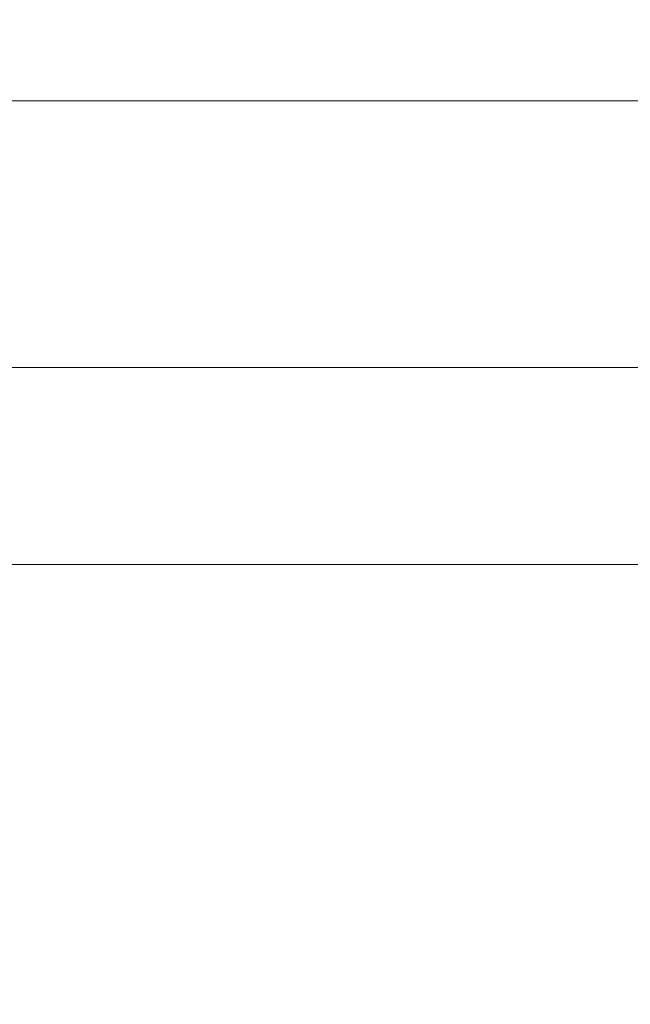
# Model space of a CAD drawing. Header units: centimetres. Extents: x -17.4 to 18.6, y -72.7 to -70.7.
# Tile 82 of 256: x -17.41782 to -17.41672, y -71.21434 to -71.21257. Entities that reach past the tile are written whole.
import ezdxf

# ---------------------------------------------------------------- set-up
doc = ezdxf.new("R2010")
doc.units = ezdxf.units.CM
doc.header["$LTSCALE"] = 2.54
doc.layers.add('Lucido design-1', color=7, linetype='Continuous')

# ---------------------------------------------------------------- blocks, each defined once
blk = doc.blocks.new('Gruppo-7-1')
at = {"color": 178, "linetype": 'Continuous', "lineweight": 9}
for points in [[(18.5810802, -71.2131928, -1972.5371454), (-17.4189198, -71.2131928, -1972.5371454), (-17.4189198, -71.2116644, -1972.5371244), (18.5810802, -71.2116644, -1972.5371244)], [(18.5810802, -71.2118782, -1972.3182994), (-17.4189198, -71.2118782, -1972.3182994), (-17.4189198, -71.212713, -1972.3182283), (18.5810802, -71.212713, -1972.3182283)], [(18.5810802, -71.212713, -1972.3182283), (-17.4189198, -71.212713, -1972.3182283), (-17.4189198, -71.2135477, -1972.3181547), (18.5810802, -71.2135477, -1972.3181547)], [(18.5810802, -71.2147213, -1972.5371617), (-17.4189198, -71.2147213, -1972.5371617), (-17.4189198, -71.2131928, -1972.5371454), (18.5810802, -71.2131928, -1972.5371454)], [(18.5810802, -71.2135477, -1972.3181547), (-17.4189198, -71.2135477, -1972.3181547), (-17.4189198, -71.2143821, -1972.3180787), (18.5810802, -71.2143821, -1972.3180787)]]:
    blk.add_3dface(points, dxfattribs=at)
blk = doc.blocks.new('Gruppo-8-1')
at = {"color": 1}
blk.add_blockref('Gruppo-7-1', (0, 0), dxfattribs=at)

msp = doc.modelspace()

# ---------------------------------------------------------------- block references
at = {"layer": 'Lucido design-1', "color": 1, "true_color": 0xff0000}
msp.add_blockref('Gruppo-8-1', (0, 0), dxfattribs=at)

doc.saveas('drawing.dxf')
